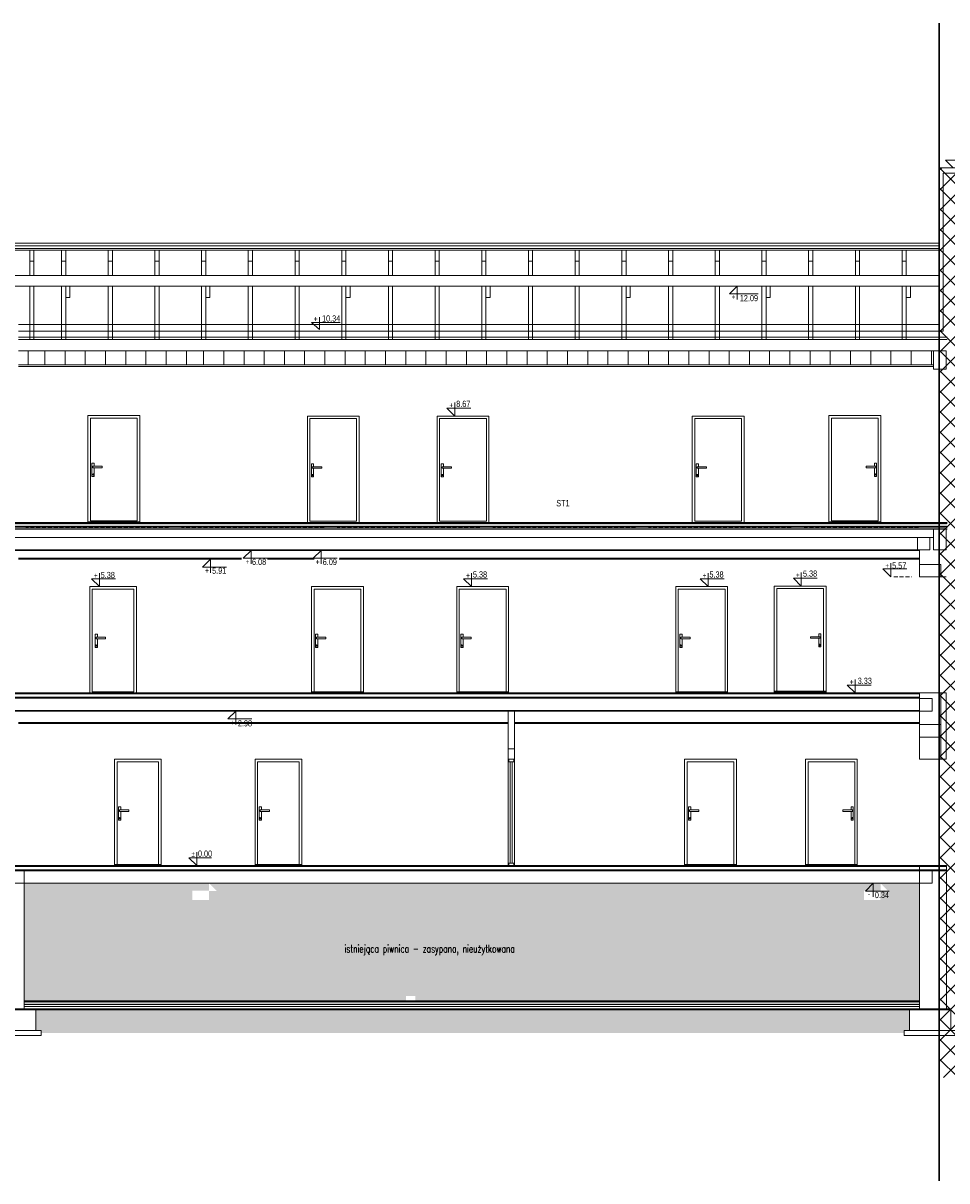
# Model space of a CAD drawing. Header units: millimetres. Extents: x 6354466 to 6508314, y -1889048 to -1342748.
# Tile 3 of 134: x 6395628 to 6413430, y -1889048 to -1866720. Entities that reach past the tile are written whole.
import ezdxf
from ezdxf.enums import TextEntityAlignment as Align

# ---------------------------------------------------------------- set-up
doc = ezdxf.new("R2010")
doc.units = ezdxf.units.MM
doc.header["$PDMODE"] = 3
doc.header["$PDSIZE"] = 10
doc.linetypes.add('DASHED', pattern=[19.05, 12.7, -6.35])
doc.linetypes.add('HIDDEN', pattern=[0.375, 0.25, -0.125])
for name, color, linetype, lineweight in [('L-1', 10, 'Continuous', 30), ('L-2', 167, 'Continuous', 13), ('L-3', 10, 'Continuous', 18), ('L-5', 152, 'Continuous', 9), ('L-DIM', 252, 'Continuous', 5), ('L-DRZWI', 146, 'Continuous', 13), ('L-HATCH', 252, 'Continuous', 5), ('L-ISTNIEJĄCE BUDYNKI', 167, 'Continuous', 5), ('L-TXT', 141, 'Continuous', 9), ('L-Wyburzenia', 253, 'HIDDEN', 5), ('OPIS2', 140, 'Continuous', 30)]:
    doc.layers.add(name, color=color, linetype=linetype, lineweight=lineweight)
doc.styles.add('125', font='cdmsimpl.shx', dxfattribs={"width": 0.7, "height": 125})
doc.styles.add('SIM-DIM', font='simplex.shx', dxfattribs={"width": 0.7, "bigfont": 'cdmbigpl.shx'})
doc.styles.add('SIMPLEX', font='cdmsimpl.shx', dxfattribs={"width": 0.7, "bigfont": 'cdmbigpl.shx'})
doc.linetypes.add('BATTING', pattern='A,0.00254,-2.54,[134,ltypeshp.shx,S=2.54,R=0,X=-2.54,Y=0],-5.08,[134,ltypeshp.shx,S=2.54,R=180,X=2.54,Y=0],-2.54', length=10.16254)
doc.dimstyles.new('125', dxfattribs={"dimtxt": 125, "dimasz": 50, "dimexe": 50, "dimexo": 3, "dimgap": 15, "dimtad": 1, "dimdec": 0, "dimlfac": 0.1, "dimrnd": 1, "dimtxsty": '125', "dimblk": 'ARCHTICK', "dimcen": 2.5, "dimdle": 50, "dimazin": 0, "dimtfac": 1, "dimtdec": 0, "dimtix": 1, "dimtmove": 1, "dimatfit": 3, "dimldrblk": 'NONE', "dimfxl": 0, "dimarcsym": 0})

# ---------------------------------------------------------------- blocks, each defined once
blk = doc.blocks.new('*U30')
for p, q in [((-5, 0), (-5, -5)), ((5, -5), (5, 0)), ((-5, -5), (5, -5)), ((-2, -5), (-2, -200)), ((2, -5), (2, -200)), ((-5, -205), (-5, -200)), ((-5, -200), (5, -200)), ((5, -200), (5, -205))]:
    blk.add_line(p, q)
blk = doc.blocks.new('_ArchTick')
at = {"color": 0, "linetype": 'ByBlock', "const_width": 0.15}
blk.add_lwpolyline([(-0.5, -0.5), (0.5, 0.5)], dxfattribs=at)
blk = doc.blocks.new('*D378')
at = {"layer": 'Defpoints', "color": 0, "transparency": 16777216}
for p in [(6413675, -1877398), (6414445, -1877398), (6413415, -1879638)]:
    blk.add_point(p, dxfattribs=at)
at = {"layer": 'L-DIM', "color": 0, "lineweight": -2, "ltscale": 10, "transparency": 16777216}
for p, q in [((6414445, -1879688), (6414445, -1877348)), ((6414395, -1877398), (6414495, -1877398)), ((6414395, -1879638), (6414495, -1879638))]:
    blk.add_line(p, q, dxfattribs=at)
at = {"layer": 'L-DIM', "color": 0, "linetype": 'ByBlock', "lineweight": -2, "transparency": 16777216, "xscale": 50, "yscale": 50, "zscale": 50}
for p, rotation in [((6414445, -1877398), 90), ((6414445, -1879638), 270)]:
    blk.add_blockref('_ArchTick', p, dxfattribs=dict(at, rotation=rotation))
at = {"layer": 'L-DIM', "color": 0, "ltscale": 10, "transparency": 16777216, "insert": (6414368, -1878518), "char_height": 125, "attachment_point": 5, "rotation": 90, "style": '125'}
blk.add_mtext('224', dxfattribs=at)
blk = doc.blocks.new('_None')

msp = doc.modelspace()

# ---------------------------------------------------------------- hatches: boundary and pattern name
at = {"layer": 'L-HATCH', "ltscale": 10, "transparency": 33554687}
h = msp.add_hatch(dxfattribs=at)
h.set_pattern_fill('ANSI37', color=252, scale=87)
h.set_pattern_definition([(45, (-48871.55, -22776.9), (-195.320571, 195.320571), []), (135, (-48871.55, -22776.9), (-195.320571, -195.320571), [])])
h.paths.add_polyline_path([(6428375.3, -1869511.2), (6413285.3, -1869511.2), (6413285.3, -1887057.8), (6428375.3, -1887057.8)])
at = {"layer": 'L-HATCH', "ltscale": 5}
h = msp.add_hatch(dxfattribs=at)
h.set_pattern_fill('DASH', color=256, scale=5, angle=45, style=0)
h.set_pattern_definition([(225, (7191718.726, -2012996.946), (-4e-14, -22.4506403), [15.875, -15.875])])
h.paths.add_polyline_path([(6387365.3, -1876367.8), (6413435.3, -1876367.8), (6413435.3, -1876427.8), (6387365.3, -1876427.8)])
h.paths.add_polyline_path([(6387245.3, -1876427.8), (6383590.3, -1876427.8), (6383590.3, -1876367.8), (6387245.3, -1876367.8)])
at = {"layer": 'L-ISTNIEJĄCE BUDYNKI', "ltscale": 0.5}
h = msp.add_hatch(dxfattribs=at)
h.set_pattern_fill('AR-CONC', color=256, scale=2.5, angle=180)
h.set_pattern_definition([(230, (6425984, -1878042.23), (-455.4617, 39.8477), [47.625, -523.875]), (175, (6425984, -1878042.23), (88.1086, -477.642), [38.1, -419.1015]), (280.4514, (6425946.06, -1878038.9), (-367.353, -437.7944), [40.475, -445.2256]), (226.1842, (6425984, -1878169.23), (-677.698, 105.106), [71.437, -785.812]), (276.6356, (6425927.54, -1878160.5), (-593.51, -618.565), [60.713, -667.839]), (171.1842, (6425984, -1878169.2), (-593.51, -618.565), [57.15, -628.65]), (201, (6425920.5, -1878137.5), (-379.036, 255.663), [47.625, -523.875]), (146, (6425920.5, -1878137.5), (-154.505, -460.47), [38.1, -419.1]), (251.4514, (6425888.93, -1878116.18), (-533.541, -204.807), [40.475, -445.225]), (217.5, (6425984.01, -1878042.23), (-7.7215, -211.3876), [0, -414.02, 0, -425.45, 0, -420.6875]), (187.5, (6425984.01, -1878042.23), (-167.0492, -250.4514), [0, -242.57, 0, -404.495, 0, -160.3375]), (147.5, (6426125.62, -1878042.23), (-338.9765, 14.3219), [0, -158.75, 0, -495.3, 0, -657.225]), (137.5, (6426189.12, -1878042.23), (-370.323, -63.5662), [0, -206.375, 0, -328.93, 0, -466.725])])
h.paths.add_polyline_path([(6395645.3, -1883307.8), (6399210.6, -1883307.8), (6399210.6, -1883459.7), (6399362.5, -1883459.7), (6399210.6, -1883307.8), (6399313.9, -1883307.8), (6405247, -1883307.8), (6405257, -1883317.8), (6405257, -1884476.2), (6408243, -1884476.2), (6408243, -1884476.2), (6405257, -1884476.2), (6405257, -1883307.8), (6412152.8, -1883307.8), (6412152.8, -1883459.7), (6412304.7, -1883459.7), (6412152.8, -1883307.8), (6412256.1, -1883307.8), (6412905.3, -1883307.8), (6412905.3, -1885597.8), (6395645.3, -1885597.8)])
h.paths.add_polyline_path([(6403007.2, -1885595.8), (6403007.2, -1885479.8), (6403187.2, -1885479.8), (6403187.2, -1885595.8)], flags=16)
h.paths.add_polyline_path([(6403007.2, -1884588.8), (6403187.2, -1884588.8)], flags=16)
h.paths.add_polyline_path([(6399208.8, -1883629.7), (6398888.8, -1883629.7), (6398888.8, -1883449.7), (6399208.8, -1883449.7)], flags=16)
h.paths.add_polyline_path([(6412151, -1883629.7), (6411831, -1883629.7), (6411831, -1883449.7), (6412151, -1883449.7)], flags=16)
h.paths.add_polyline_path([(6408726.3, -1885215.2), (6404931.3, -1885215.2)], flags=16)
h.paths.add_polyline_path([(6403007.2, -1886062.8), (6403007.2, -1885882.8), (6403187.2, -1885882.8), (6403187.2, -1886062.8)])
h = msp.add_hatch(dxfattribs=at)
h.set_pattern_fill('ANSI36', color=256, scale=10, angle=180)
h.set_pattern_definition([(225, (6431706.515, -1878042.23), (-16.83798, -61.73926), [79.375, -15.875, 0, -15.875])])
h.paths.add_polyline_path([(6397146.7, -1885747.8), (6412710.3, -1885747.8), (6412710.3, -1885897.8), (6397146.7, -1885897.8)])
h.paths.add_polyline_path([(6395872.8, -1885747.8), (6397146.7, -1885747.8), (6397146.7, -1885897.8), (6395872.8, -1885897.8)])
h.paths.add_polyline_path([(6390150.3, -1885747.8), (6395072.8, -1885747.8), (6395072.8, -1885897.8), (6390150.3, -1885897.8)])
h.paths.add_polyline_path([(6389945.3, -1885597.8), (6395295.3, -1885597.8), (6395295.3, -1885647.8), (6389945.3, -1885647.8)])
h.paths.add_polyline_path([(6395645.3, -1885597.8), (6397146.7, -1885597.8), (6397146.7, -1885647.8), (6395645.3, -1885647.8)])
h.paths.add_polyline_path([(6397146.7, -1885597.8), (6412905.3, -1885597.8), (6412905.3, -1885647.8), (6397146.7, -1885647.8)])
h = msp.add_hatch(dxfattribs=at)
h.set_pattern_fill('AR-CONC', color=256, scale=0.78, angle=180)
h.set_pattern_definition([(230, (6425984.01, -1878042.23), (-142.10404, 12.4325), [14.859, -163.449]), (175, (6425984.01, -1878042.23), (27.4899, -149.02434), [11.8872, -130.75966]), (280.45144, (6425972.17, -1878041.2), (-114.6142, -136.59185), [12.6282, -138.9104]), (226.1842, (6425984.01, -1878081.86), (-211.4417, 32.793), [22.2885, -245.1735]), (276.63556, (6425966.4, -1878079.12), (-185.1752, -192.9924), [18.9423, -208.3658]), (171.18415, (6425984.01, -1878081.86), (-185.1752, -192.9924), [17.8308, -196.1386]), (201, (6425964.2, -1878071.95), (-118.25923, 79.76685), [14.859, -163.449]), (146, (6425964.2, -1878071.95), (-48.2056, -143.6666), [11.8872, -130.7592]), (251.45144, (6425954.35, -1878065.3), (-166.4648, -63.89976), [12.6282, -138.91015]), (217.5, (6425984.015, -1878042.23), (-2.40911, -65.95293), [0, -129.17424, 0, -132.7404, 0, -131.2545]), (187.5, (6425984.015, -1878042.23), (-52.11934, -78.14085), [0, -75.68184, 0, -126.20244, 0, -50.0253]), (147.5, (6426028.195, -1878042.23), (-105.76066, 4.46842), [0, -49.53, 0, -154.5336, 0, -205.0542]), (137.5, (6426048.01, -1878042.23), (-115.54076, -19.83266), [0, -64.389, 0, -102.62616, 0, -145.6182])])
h.paths.add_polyline_path([(6395872.8, -1885897.8), (6412710.3, -1885897.8), (6412710.3, -1886047.8), (6395872.8, -1886047.8)])
h.paths.add_polyline_path([(6403187.2, -1886062.8), (6403187.2, -1885882.8)])
h = msp.add_hatch(dxfattribs=at)
h.set_pattern_fill('AR-HBONE', color=256, scale=0.86, angle=180)
h.set_pattern_definition([(225, (6425984.015, -1878042.23), (-2e-13, -123.56832), [262.128, -87.376]), (315, (6425922.23, -1878104.016), (-2e-13, -123.56832), [262.128, -87.376])])
h.paths.add_polyline_path([(6395872.8, -1886047.8), (6412710.3, -1886047.8), (6412710.3, -1886147.8), (6412610.3, -1886147.8), (6412610.3, -1886197.8), (6395972.8, -1886197.8), (6395972.8, -1886147.8), (6395872.8, -1886147.8)])

# ---------------------------------------------------------------- linework, layer by layer
at = {"layer": 'L-1', "ltscale": 10}
msp.add_line((6413285.3, -1889048), (6413285.3, -1866719.8), dxfattribs=at)
at = {"layer": 'L-2', "ltscale": 8}
msp.add_line((6413175.3, -1873042.8), (6413415.3, -1873042.8), dxfattribs=at)
at = {"layer": 'L-2'}
for p, q in [((6413175.3, -1873392.8), (6413175.3, -1873042.8)), ((6413415.3, -1873392.8), (6413415.3, -1873042.8)), ((6413175.3, -1873392.8), (6413415.3, -1873392.8)), ((6413175.3, -1876637.8), (6383620.3, -1876637.8)), ((6413435.3, -1876477.8), (6387365.3, -1876477.8)), ((6413175.3, -1876877.8), (6413175.3, -1876477.8)), ((6413415.3, -1876877.8), (6413415.3, -1876477.8)), ((6413175.3, -1876877.8), (6413415.3, -1876877.8))]:
    msp.add_line(p, q, dxfattribs=at)
at = {"layer": 'L-3'}
msp.add_line((6413132.9, -1873312.8), (6413132.9, -1873042.8), dxfattribs=at)
at = {"layer": 'L-5'}
for p, q in [((6413825.3, -1869511.2), (6413285.3, -1869511.2)), ((6413285.3, -1869511.2), (6413285.3, -1872531.2)), ((6395685.3, -1870961.9), (6383740.3, -1870961.9)), ((6395685.3, -1871013.6), (6383740.3, -1871013.6)), ((6395685.3, -1871065.4), (6383740.3, -1871065.4)), ((6395685.3, -1871096.4), (6383740.3, -1871096.4)), ((6413285.3, -1870961.9), (6395685.3, -1870961.9)), ((6413285.3, -1871013.6), (6395685.3, -1871013.6)), ((6413285.3, -1871065.4), (6395685.3, -1871065.4)), ((6413285.3, -1871096.4), (6395685.3, -1871096.4)), ((6395756.2, -1871589.8), (6395756.2, -1871303.5)), ((6395836.2, -1871589.8), (6395836.2, -1871303.5)), ((6396367.2, -1871589.8), (6396367.2, -1871303.5)), ((6396447.2, -1871589.8), (6396447.2, -1871303.5)), ((6397267.2, -1871589.8), (6397267.2, -1871303.5)), ((6397347.2, -1871589.8), (6397347.2, -1871303.5)), ((6398167.2, -1871589.8), (6398167.2, -1871303.5)), ((6398247.2, -1871589.8), (6398247.2, -1871303.5)), ((6399067.2, -1871589.8), (6399067.2, -1871303.5)), ((6399147.2, -1871589.8), (6399147.2, -1871303.5)), ((6399967.2, -1871589.8), (6399967.2, -1871303.5)), ((6400047.2, -1871589.8), (6400047.2, -1871303.5)), ((6400867.2, -1871589.8), (6400867.2, -1871303.5)), ((6400947.2, -1871589.8), (6400947.2, -1871303.5)), ((6401767.2, -1871589.8), (6401767.2, -1871303.5)), ((6401847.2, -1871589.8), (6401847.2, -1871303.5)), ((6402667.2, -1871589.8), (6402667.2, -1871303.5)), ((6402747.2, -1871589.8), (6402747.2, -1871303.5)), ((6403567.2, -1871589.8), (6403567.2, -1871303.5)), ((6403647.2, -1871589.8), (6403647.2, -1871303.5)), ((6404467.2, -1871589.8), (6404467.2, -1871303.5)), ((6404547.2, -1871589.8), (6404547.2, -1871303.5)), ((6405367.2, -1871589.8), (6405367.2, -1871303.5)), ((6405447.2, -1871589.8), (6405447.2, -1871303.5)), ((6406267.2, -1871589.8), (6406267.2, -1871303.5)), ((6406347.2, -1871589.8), (6406347.2, -1871303.5)), ((6407167.2, -1871589.8), (6407167.2, -1871303.5)), ((6407247.2, -1871589.8), (6407247.2, -1871303.5)), ((6408067.2, -1871589.8), (6408067.2, -1871303.5)), ((6408147.2, -1871589.8), (6408147.2, -1871303.5)), ((6408967.2, -1871589.8), (6408967.2, -1871303.5)), ((6409047.2, -1871589.8), (6409047.2, -1871303.5)), ((6409867.2, -1871589.8), (6409867.2, -1871303.5)), ((6409947.2, -1871589.8), (6409947.2, -1871303.5)), ((6410767.2, -1871589.8), (6410767.2, -1871303.5)), ((6410847.2, -1871589.8), (6410847.2, -1871303.5)), ((6411667.2, -1871589.8), (6411667.2, -1871303.5)), ((6411747.2, -1871589.8), (6411747.2, -1871303.5)), ((6412567.2, -1871589.8), (6412567.2, -1871303.5)), ((6412647.2, -1871589.8), (6412647.2, -1871303.5)), ((6383740.3, -1871589.8), (6395685.3, -1871589.8)), ((6395685.3, -1871589.8), (6413285.3, -1871589.8)), ((6383740.3, -1871789.8), (6395685.3, -1871789.8)), ((6395685.3, -1871789.8), (6413285.3, -1871789.8)), ((6395756.2, -1872822.8), (6395756.2, -1871789.8)), ((6395836.2, -1872822.8), (6395836.2, -1871789.8)), ((6396367.2, -1872822.8), (6396367.2, -1871789.8)), ((6396447.2, -1872822.8), (6396447.2, -1871789.8)), ((6396527.2, -1871789.8), (6396527.2, -1872009.8)), ((6397267.2, -1872822.8), (6397267.2, -1871789.8)), ((6397347.2, -1872822.8), (6397347.2, -1871789.8)), ((6398167.2, -1872822.8), (6398167.2, -1871789.8)), ((6398247.2, -1872822.8), (6398247.2, -1871789.8)), ((6399067.2, -1872822.8), (6399067.2, -1871789.8)), ((6399147.2, -1872822.8), (6399147.2, -1871789.8)), ((6399227.2, -1871789.8), (6399227.2, -1872009.8)), ((6399967.2, -1872822.8), (6399967.2, -1871789.8)), ((6400047.2, -1872822.8), (6400047.2, -1871789.8)), ((6400867.2, -1872822.8), (6400867.2, -1871789.8)), ((6400947.2, -1872822.8), (6400947.2, -1871789.8)), ((6401767.2, -1872822.8), (6401767.2, -1871789.8)), ((6401847.2, -1872822.8), (6401847.2, -1871789.8)), ((6401927.2, -1871789.8), (6401927.2, -1872009.8)), ((6402667.2, -1872822.8), (6402667.2, -1871789.8)), ((6402747.2, -1872822.8), (6402747.2, -1871789.8)), ((6403567.2, -1872822.8), (6403567.2, -1871789.8)), ((6403647.2, -1872822.8), (6403647.2, -1871789.8)), ((6404467.2, -1872822.8), (6404467.2, -1871789.8)), ((6404547.2, -1872822.8), (6404547.2, -1871789.8)), ((6404627.2, -1871789.8), (6404627.2, -1872009.8)), ((6405367.2, -1872822.8), (6405367.2, -1871789.8)), ((6405447.2, -1872822.8), (6405447.2, -1871789.8)), ((6406267.2, -1872822.8), (6406267.2, -1871789.8)), ((6406347.2, -1872822.8), (6406347.2, -1871789.8)), ((6407167.2, -1872822.8), (6407167.2, -1871789.8)), ((6407247.2, -1872822.8), (6407247.2, -1871789.8)), ((6407327.2, -1871789.8), (6407327.2, -1872009.8)), ((6408067.2, -1872822.8), (6408067.2, -1871789.8)), ((6408147.2, -1872822.8), (6408147.2, -1871789.8)), ((6408967.2, -1872822.8), (6408967.2, -1871789.8)), ((6409047.2, -1872822.8), (6409047.2, -1871789.8)), ((6409867.2, -1872822.8), (6409867.2, -1871789.8)), ((6409947.2, -1872822.8), (6409947.2, -1871789.8)), ((6410027.2, -1871789.8), (6410027.2, -1872009.8)), ((6410767.2, -1872822.8), (6410767.2, -1871789.8)), ((6410847.2, -1872822.8), (6410847.2, -1871789.8)), ((6411667.2, -1872822.8), (6411667.2, -1871789.8)), ((6411747.2, -1872822.8), (6411747.2, -1871789.8)), ((6412567.2, -1872822.8), (6412567.2, -1871789.8)), ((6412647.2, -1872822.8), (6412647.2, -1871789.8)), ((6412727.2, -1871789.8), (6412727.2, -1872009.8)), ((6396527.2, -1872009.8), (6396447.2, -1872009.8)), ((6399227.2, -1872009.8), (6399147.2, -1872009.8)), ((6401927.2, -1872009.8), (6401847.2, -1872009.8)), ((6404627.2, -1872009.8), (6404547.2, -1872009.8)), ((6407327.2, -1872009.8), (6407247.2, -1872009.8)), ((6410027.2, -1872009.8), (6409947.2, -1872009.8)), ((6412727.2, -1872009.8), (6412647.2, -1872009.8)), ((6395726.6, -1873312.2), (6395726.6, -1873042.2)), ((6396045.8, -1873312.8), (6396045.8, -1873042.8)), ((6396435.4, -1873312.8), (6396435.4, -1873042.8)), ((6396825.1, -1873312.8), (6396825.1, -1873042.8)), ((6397214.8, -1873312.8), (6397214.8, -1873042.8)), ((6397604.4, -1873312.5), (6397604.4, -1873042.5)), ((6397994.1, -1873312.5), (6397994.1, -1873042.5)), ((6398383.7, -1873312.8), (6398383.8, -1873042.8)), ((6398773.4, -1873312.8), (6398773.4, -1873042.8)), ((6399105, -1873312.8), (6399105, -1873042.8)), ((6399494.7, -1873312.8), (6399494.7, -1873042.8)), ((6399884.3, -1873312.5), (6399884.4, -1873042.5)), ((6400274, -1873312.5), (6400274, -1873042.5)), ((6400663.7, -1873312.8), (6400663.7, -1873042.8)), ((6401053.3, -1873312.8), (6401053.3, -1873042.8)), ((6401443, -1873312.8), (6401443, -1873042.8)), ((6401832.7, -1873312.8), (6401832.7, -1873042.8)), ((6402222.3, -1873312.6), (6402222.3, -1873042.6)), ((6402612, -1873312.6), (6402612, -1873042.6)), ((6403001.6, -1873312.6), (6403001.7, -1873042.6)), ((6403391.3, -1873312.6), (6403391.3, -1873042.6)), ((6403781, -1873312.8), (6403781, -1873042.8)), ((6404170.6, -1873312.8), (6404170.6, -1873042.8)), ((6404560.3, -1873312.8), (6404560.3, -1873042.8)), ((6404950, -1873312.8), (6404950, -1873042.8)), ((6405339.6, -1873312.8), (6405339.6, -1873042.8)), ((6405729.3, -1873312.8), (6405729.3, -1873042.8)), ((6406118.9, -1873312.8), (6406119, -1873042.8)), ((6406508.6, -1873312.8), (6406508.6, -1873042.8)), ((6406898.3, -1873312.8), (6406898.3, -1873042.8)), ((6407287.9, -1873312.8), (6407287.9, -1873042.8)), ((6407677.6, -1873312.8), (6407677.6, -1873042.8)), ((6408067.3, -1873312.8), (6408067.3, -1873042.8)), ((6408456.9, -1873312.7), (6408456.9, -1873042.7)), ((6408846.6, -1873312.7), (6408846.6, -1873042.7)), ((6409236.2, -1873312.8), (6409236.3, -1873042.8)), ((6409625.9, -1873312.8), (6409625.9, -1873042.8)), ((6410015.6, -1873312.8), (6410015.6, -1873042.7)), ((6410405.2, -1873312.8), (6410405.2, -1873042.7)), ((6410794.9, -1873312.8), (6410794.9, -1873042.8)), ((6411184.6, -1873312.8), (6411184.6, -1873042.8)), ((6411574.2, -1873312.8), (6411574.2, -1873042.8)), ((6411963.9, -1873312.8), (6411963.9, -1873042.8)), ((6412353.5, -1873312.8), (6412353.6, -1873042.8)), ((6412743.2, -1873312.8), (6412743.2, -1873042.8)), ((6395535.3, -1873312.8), (6413175.3, -1873312.8)), ((6395535.3, -1873342.8), (6413175.3, -1873342.8))]:
    msp.add_line(p, q, dxfattribs=at)
at = {"layer": 'L-5', "ltscale": 10}
for p, q in [((6395535.3, -1872531.2), (6413285.3, -1872531.2)), ((6413435.3, -1872778.8), (6395535.3, -1872778.8)), ((6413435.3, -1872822.8), (6395535.3, -1872822.8)), ((6413175.3, -1873042.8), (6395535.3, -1873042.8))]:
    msp.add_line(p, q, dxfattribs=at)
at = {"layer": 'L-5', "ltscale": 5}
for p, q in [((6387365.3, -1876347.8), (6413435.3, -1876347.8)), ((6387365.3, -1876367.8), (6413435.3, -1876367.8)), ((6387365.3, -1876427.8), (6413435.3, -1876427.8))]:
    msp.add_line(p, q, dxfattribs=at)
at = {"layer": 'L-5'}
for points in [[(6395756.2, -1871309), (6395836.2, -1871309), (6395836.2, -1871096.4), (6395756.2, -1871096.4)], [(6396367.2, -1871309), (6396447.2, -1871309), (6396447.2, -1871096.4), (6396367.2, -1871096.4)], [(6397267.2, -1871309), (6397347.2, -1871309), (6397347.2, -1871096.4), (6397267.2, -1871096.4)], [(6398167.2, -1871309), (6398247.2, -1871309), (6398247.2, -1871096.4), (6398167.2, -1871096.4)], [(6399067.2, -1871309), (6399147.2, -1871309), (6399147.2, -1871096.4), (6399067.2, -1871096.4)], [(6399967.2, -1871309), (6400047.2, -1871309), (6400047.2, -1871096.4), (6399967.2, -1871096.4)], [(6400867.2, -1871309), (6400947.2, -1871309), (6400947.2, -1871096.4), (6400867.2, -1871096.4)], [(6401767.2, -1871309), (6401847.2, -1871309), (6401847.2, -1871096.4), (6401767.2, -1871096.4)], [(6402667.2, -1871309), (6402747.2, -1871309), (6402747.2, -1871096.4), (6402667.2, -1871096.4)], [(6403567.2, -1871309), (6403647.2, -1871309), (6403647.2, -1871096.4), (6403567.2, -1871096.4)], [(6404467.2, -1871309), (6404547.2, -1871309), (6404547.2, -1871096.4), (6404467.2, -1871096.4)], [(6405367.2, -1871309), (6405447.2, -1871309), (6405447.2, -1871096.4), (6405367.2, -1871096.4)], [(6406267.2, -1871309), (6406347.2, -1871309), (6406347.2, -1871096.4), (6406267.2, -1871096.4)], [(6407167.2, -1871309), (6407247.2, -1871309), (6407247.2, -1871096.4), (6407167.2, -1871096.4)], [(6408067.2, -1871309), (6408147.2, -1871309), (6408147.2, -1871096.4), (6408067.2, -1871096.4)], [(6408967.2, -1871309), (6409047.2, -1871309), (6409047.2, -1871096.4), (6408967.2, -1871096.4)], [(6409867.2, -1871309), (6409947.2, -1871309), (6409947.2, -1871096.4), (6409867.2, -1871096.4)], [(6410767.2, -1871309), (6410847.2, -1871309), (6410847.2, -1871096.4), (6410767.2, -1871096.4)], [(6411667.2, -1871309), (6411747.2, -1871309), (6411747.2, -1871096.4), (6411667.2, -1871096.4)], [(6412567.2, -1871309), (6412647.2, -1871309), (6412647.2, -1871096.4), (6412567.2, -1871096.4)]]:
    msp.add_lwpolyline(points, close=True, dxfattribs=at)
at = {"layer": 'L-DRZWI', "linetype": 'HIDDEN', "ltscale": 300}
for p, q in [((6397668.6, -1874287.8), (6397325.3, -1874287.8)), ((6401898.6, -1874297.8), (6401555.3, -1874297.8)), ((6404398.6, -1874297.8), (6404055.3, -1874297.8)), ((6409316.1, -1874297.8), (6408972.8, -1874297.8)), ((6411948.6, -1874287.8), (6411605.3, -1874287.8)), ((6401977.5, -1877587.8), (6401634.2, -1877587.8)), ((6404777.5, -1877587.8), (6404434.2, -1877587.8))]:
    msp.add_line(p, q, dxfattribs=at)
at = {"layer": 'L-DRZWI'}
for points in [[(6397875.3, -1876337.8), (6396875.3, -1876337.8), (6396875.3, -1874287.8), (6397875.3, -1874287.8)], [(6397825.3, -1876317.8), (6396925.3, -1876317.8), (6396925.3, -1874337.8), (6397825.3, -1874337.8)], [(6402105.3, -1876347.8), (6401105.3, -1876347.8), (6401105.3, -1874297.8), (6402105.3, -1874297.8)], [(6402055.3, -1876327.8), (6401155.3, -1876327.8), (6401155.3, -1874347.8), (6402055.3, -1874347.8)], [(6404605.3, -1876347.8), (6403605.3, -1876347.8), (6403605.3, -1874297.8), (6404605.3, -1874297.8)], [(6404555.3, -1876327.8), (6403655.3, -1876327.8), (6403655.3, -1874347.8), (6404555.3, -1874347.8)], [(6409522.8, -1876347.8), (6408522.8, -1876347.8), (6408522.8, -1874297.8), (6409522.8, -1874297.8)], [(6409472.8, -1876327.8), (6408572.8, -1876327.8), (6408572.8, -1874347.8), (6409472.8, -1874347.8)], [(6412155.3, -1876337.8), (6411155.3, -1876337.8), (6411155.3, -1874287.8), (6412155.3, -1874287.8)], [(6412105.3, -1876317.8), (6411205.3, -1876317.8), (6411205.3, -1874337.8), (6412105.3, -1874337.8)], [(6402184.2, -1879637.8), (6401184.2, -1879637.8), (6401184.2, -1877587.8), (6402184.2, -1877587.8)], [(6402134.2, -1879617.8), (6401234.2, -1879617.8), (6401234.2, -1877637.8), (6402134.2, -1877637.8)], [(6404984.2, -1879637.8), (6403984.2, -1879637.8), (6403984.2, -1877587.8), (6404984.2, -1877587.8)], [(6404934.2, -1879617.8), (6404034.2, -1879617.8), (6404034.2, -1877637.8), (6404934.2, -1877637.8)], [(6402184.2, -1879637.8), (6401184.2, -1879637.8), (6401184.2, -1879617.8), (6402184.2, -1879617.8)], [(6404984.2, -1879637.8), (6403984.2, -1879637.8), (6403984.2, -1879617.8), (6404984.2, -1879617.8)]]:
    msp.add_lwpolyline(points, close=True, dxfattribs=at)
at = {"layer": 'L-DRZWI', "ltscale": 0.5}
for points in [[(6396996.7, -1875295.3), (6396996.7, -1875461), (6396953.6, -1875461), (6396953.6, -1875206.7), (6396996.7, -1875206.7), (6396996.7, -1875265)], [(6401226.7, -1875305.3), (6401226.7, -1875471), (6401183.6, -1875471), (6401183.6, -1875216.7), (6401226.7, -1875216.7), (6401226.7, -1875275)], [(6403726.7, -1875305.3), (6403726.7, -1875471), (6403683.6, -1875471), (6403683.6, -1875216.7), (6403726.7, -1875216.7), (6403726.7, -1875275)], [(6408644.2, -1875305.3), (6408644.2, -1875471), (6408601.1, -1875471), (6408601.1, -1875216.7), (6408644.2, -1875216.7), (6408644.2, -1875275)], [(6412034, -1875295.3), (6412034, -1875461), (6412077.1, -1875461), (6412077.1, -1875206.7), (6412034, -1875206.7), (6412034, -1875265)], [(6401305.6, -1878595.3), (6401305.6, -1878761), (6401262.5, -1878761), (6401262.5, -1878506.7), (6401305.6, -1878506.7), (6401305.6, -1878565)], [(6404105.6, -1878595.3), (6404105.6, -1878761), (6404062.5, -1878761), (6404062.5, -1878506.7), (6404105.6, -1878506.7), (6404105.6, -1878565)]]:
    msp.add_lwpolyline(points, dxfattribs=at)
for points in [[(6397153.2, -1875295.3), (6396971.1, -1875295.3), (6396971.1, -1875265), (6397153.2, -1875265)], [(6401383.2, -1875305.3), (6401201.1, -1875305.3), (6401201.1, -1875275), (6401383.2, -1875275)], [(6403883.2, -1875305.3), (6403701.1, -1875305.3), (6403701.1, -1875275), (6403883.2, -1875275)], [(6408800.7, -1875305.3), (6408618.6, -1875305.3), (6408618.6, -1875275), (6408800.7, -1875275)], [(6411877.5, -1875295.3), (6412059.6, -1875295.3), (6412059.6, -1875265), (6411877.5, -1875265)], [(6401462.1, -1878595.3), (6401280, -1878595.3), (6401280, -1878565), (6401462.1, -1878565)], [(6404262.1, -1878595.3), (6404080, -1878595.3), (6404080, -1878565), (6404262.1, -1878565)]]:
    msp.add_lwpolyline(points, close=True, dxfattribs=at)
for centre in [(6396975.2, -1875425), (6401205.2, -1875435), (6403705.2, -1875435), (6408622.7, -1875435), (6412055.5, -1875425), (6401284, -1878725), (6404084, -1878725)]:
    msp.add_circle(centre, 13.3, dxfattribs=at)
at = {"layer": 'L-HATCH', "linetype": 'BATTING', "ltscale": 7}
for p, q in [((6413750.3, -1869611.2), (6413360.3, -1869611.2)), ((6413360.3, -1869611.2), (6413360.3, -1872657.8)), ((6395535.3, -1872657.8), (6413360.3, -1872657.8))]:
    msp.add_line(p, q, dxfattribs=at)
at = {"layer": 'L-HATCH', "linetype": 'BATTING', "ltscale": 2}
msp.add_line((6387365.3, -1876452.8), (6413435.3, -1876452.8), dxfattribs=at)
at = {"layer": 'L-ISTNIEJĄCE BUDYNKI'}
for p, q in [((6389825.3, -1876877.8), (6412905.3, -1876877.8)), ((6389825.3, -1876887.8), (6412905.3, -1876887.8)), ((6395535.3, -1877037.8), (6399835.2, -1877037.8)), ((6395535.3, -1877057.8), (6399834.2, -1877057.8)), ((6400335.5, -1877037.8), (6401239.2, -1877037.8)), ((6400337.5, -1877057.8), (6401239.2, -1877057.8)), ((6401721.5, -1877057.8), (6412905.3, -1877057.8)), ((6401722.2, -1877037.8), (6412905.3, -1877037.8)), ((6413415.3, -1877397.8), (6413315.3, -1877397.8)), ((6397368.5, -1877587.8), (6397711.8, -1877587.8)), ((6383620.3, -1879637.8), (6412905.3, -1879637.8)), ((6383620.3, -1879657.8), (6412905.3, -1879657.8)), ((6383620.3, -1879737.8), (6412905.3, -1879737.8)), ((6389825.3, -1879717.8), (6412905.3, -1879717.8)), ((6412905.3, -1880487.8), (6412905.3, -1879637.8)), ((6413315.3, -1880487.8), (6413315.3, -1879637.8)), ((6413415.3, -1880917.8), (6413415.3, -1879637.8)), ((6383620.3, -1879977.8), (6412905.3, -1879977.8)), ((6389825.3, -1879987.8), (6412905.3, -1879987.8)), ((6395535.3, -1880207.8), (6402605.3, -1880207.8)), ((6395535.3, -1880227.8), (6402605.3, -1880227.8)), ((6402605.3, -1880207.8), (6404252.1, -1880207.8)), ((6402605.3, -1880227.8), (6404252.1, -1880227.8)), ((6404252.1, -1880207.8), (6404975.3, -1880207.8)), ((6404252.1, -1880227.8), (6404975.3, -1880227.8)), ((6405095.3, -1880207.8), (6412905.3, -1880207.8)), ((6405095.3, -1880227.8), (6412905.3, -1880227.8)), ((6404975.3, -1880917.8), (6405095.3, -1880917.8)), ((6383190.3, -1882967.8), (6412905.3, -1882967.8)), ((6387605.3, -1882987.8), (6412905.3, -1882987.8)), ((6387905.3, -1883047.8), (6412905.3, -1883047.8)), ((6387905.3, -1883067.8), (6412905.3, -1883067.8)), ((6395645.3, -1885727.8), (6395645.3, -1883067.8)), ((6412905.3, -1885727.8), (6412905.3, -1882967.8)), ((6413425.3, -1882967.8), (6413425.3, -1885727.8)), ((6387905.3, -1883307.8), (6412905.3, -1883307.8)), ((6412905.3, -1885577.8), (6395645.3, -1885577.8)), ((6412905.3, -1885597.8), (6395645.3, -1885597.8)), ((6383210.3, -1885727.8), (6413510.3, -1885727.8)), ((6383210.3, -1885747.8), (6395872.8, -1885747.8)), ((6412905.3, -1885647.8), (6395645.3, -1885647.8))]:
    msp.add_line(p, q, dxfattribs=at)
at = {"layer": 'L-ISTNIEJĄCE BUDYNKI', "ltscale": 0.5}
for p, q in [((6401663.2, -1876877.8), (6401315.3, -1876877.8)), ((6412905.3, -1876877.8), (6412905.3, -1877157.8)), ((6399341.6, -1877057.8), (6398993.8, -1877057.8)), ((6413315.3, -1877397.8), (6412905.3, -1877397.8)), ((6413315.3, -1879637.8), (6412905.3, -1879637.8)), ((6413415.3, -1879637.8), (6413315.3, -1879637.8)), ((6404975.3, -1879987.8), (6404975.3, -1880917.8)), ((6405095.3, -1879987.8), (6404975.3, -1879987.8)), ((6405095.3, -1879987.8), (6405095.3, -1880917.8)), ((6412905.3, -1880487.8), (6412905.3, -1880917.8)), ((6413315.3, -1880487.8), (6413315.3, -1880917.8)), ((6405095.3, -1880717.8), (6404975.3, -1880717.8)), ((6412905.3, -1880917.8), (6413315.3, -1880917.8)), ((6413315.3, -1880917.8), (6413415.3, -1880917.8)), ((6412905.3, -1882967.8), (6413425.3, -1882967.8)), ((6412905.3, -1882987.8), (6413425.3, -1882987.8)), ((6412905.3, -1883047.8), (6413425.3, -1883047.8)), ((6412905.3, -1883067.8), (6413425.3, -1883067.8)), ((6399313.9, -1883307.8), (6398966.1, -1883307.8)), ((6412256.1, -1883307.8), (6411908.3, -1883307.8)), ((6395645.3, -1885727.8), (6395295.3, -1885727.8)), ((6395872.8, -1885747.8), (6412712.8, -1885747.8)), ((6413315.3, -1885727.8), (6412905.3, -1885727.8))]:
    msp.add_line(p, q, dxfattribs=at)
at = {"layer": 'L-ISTNIEJĄCE BUDYNKI', "linetype": 'HIDDEN', "ltscale": 300}
for p, q in [((6410212.1, -1877575.8), (6410555.3, -1877575.8)), ((6412408.1, -1877397.8), (6412751.3, -1877397.8)), ((6408312.1, -1877587.8), (6408655.3, -1877587.8))]:
    msp.add_line(p, q, dxfattribs=at)
at = {"layer": 'L-ISTNIEJĄCE BUDYNKI', "ltscale": 5}
for p, q in [((6404975.3, -1880917.8), (6404975.3, -1882967.8)), ((6405095.3, -1880917.8), (6405095.3, -1882967.8))]:
    msp.add_line(p, q, dxfattribs=at)
at = {"layer": 'L-ISTNIEJĄCE BUDYNKI', "linetype": 'BATTING', "ltscale": 3}
msp.add_line((6412905.3, -1885687.8), (6395645.3, -1885687.8), dxfattribs=at)
at = {"layer": 'L-ISTNIEJĄCE BUDYNKI', "ltscale": 0.5}
for points in [[(6413105.3, -1876877.8), (6412865.3, -1876877.8), (6412865.3, -1876637.8), (6413105.3, -1876637.8)], [(6413315.3, -1877397.8), (6412905.3, -1877397.8), (6412905.3, -1877157.8), (6413315.3, -1877157.8)], [(6397214.4, -1878595.3), (6397032.4, -1878595.3), (6397032.4, -1878565), (6397214.4, -1878565)], [(6408483.2, -1878595.3), (6408301.1, -1878595.3), (6408301.1, -1878565), (6408483.2, -1878565)], [(6410805.2, -1878583.4), (6410987.3, -1878583.4), (6410987.3, -1878553.1), (6410805.2, -1878553.1)], [(6413315.3, -1880487.8), (6412905.3, -1880487.8), (6412905.3, -1880247.8), (6413315.3, -1880247.8)], [(6397665, -1881925.3), (6397482.9, -1881925.3), (6397482.9, -1881895), (6397665, -1881895)], [(6400375, -1881925.3), (6400192.9, -1881925.3), (6400192.9, -1881895), (6400375, -1881895)], [(6408653.2, -1881925.3), (6408471.1, -1881925.3), (6408471.1, -1881895), (6408653.2, -1881895)], [(6411427.5, -1881925.3), (6411609.6, -1881925.3), (6411609.6, -1881895), (6411427.5, -1881895)], [(6413145.3, -1883307.8), (6412905.3, -1883307.8), (6412905.3, -1883067.8), (6413145.3, -1883067.8)], [(6395872.8, -1886147.8), (6395072.8, -1886147.8), (6395072.8, -1885747.8), (6395872.8, -1885747.8)], [(6413510.3, -1886147.8), (6412710.3, -1886147.8), (6412710.3, -1885747.8), (6413510.3, -1885747.8)], [(6395972.8, -1886247.8), (6394972.8, -1886247.8), (6394972.8, -1886147.8), (6395972.8, -1886147.8)], [(6413610.3, -1886247.8), (6412610.3, -1886247.8), (6412610.3, -1886147.8), (6413610.3, -1886147.8)]]:
    msp.add_lwpolyline(points, close=True, dxfattribs=at)
at = {"layer": 'L-ISTNIEJĄCE BUDYNKI'}
for points in [[(6411105.3, -1879625.8), (6410105.3, -1879625.8), (6410105.3, -1877575.8), (6411105.3, -1877575.8)], [(6397810.3, -1879637.8), (6396910.3, -1879637.8), (6396910.3, -1877587.8), (6397810.3, -1877587.8)], [(6397760.3, -1879617.8), (6396960.3, -1879617.8), (6396960.3, -1877637.8), (6397760.3, -1877637.8)], [(6409205.3, -1879637.8), (6408205.3, -1879637.8), (6408205.3, -1877587.8), (6409205.3, -1877587.8)], [(6409155.3, -1879617.8), (6408255.3, -1879617.8), (6408255.3, -1877637.8), (6409155.3, -1877637.8)], [(6411055.3, -1879605.8), (6410155.3, -1879605.8), (6410155.3, -1877625.8), (6411055.3, -1877625.8)], [(6409205.3, -1879637.8), (6408205.3, -1879637.8), (6408205.3, -1879617.8), (6409205.3, -1879617.8)], [(6411105.3, -1879625.8), (6410105.3, -1879625.8), (6410105.3, -1879605.8), (6411105.3, -1879605.8)], [(6413145.3, -1879987.8), (6412905.3, -1879987.8), (6412905.3, -1879747.8), (6413145.3, -1879747.8)], [(6398287.2, -1882967.8), (6397387.2, -1882967.8), (6397387.2, -1880917.8), (6398287.2, -1880917.8)], [(6400997.2, -1882967.8), (6400097.2, -1882967.8), (6400097.2, -1880917.8), (6400997.2, -1880917.8)], [(6409375.3, -1882967.8), (6408375.3, -1882967.8), (6408375.3, -1880917.8), (6409375.3, -1880917.8)], [(6411705.3, -1882967.8), (6410705.3, -1882967.8), (6410705.3, -1880917.8), (6411705.3, -1880917.8)], [(6398237.2, -1882947.8), (6397437.2, -1882947.8), (6397437.2, -1880967.8), (6398237.2, -1880967.8)], [(6400947.2, -1882947.8), (6400147.2, -1882947.8), (6400147.2, -1880967.8), (6400947.2, -1880967.8)], [(6409325.3, -1882947.8), (6408425.3, -1882947.8), (6408425.3, -1880967.8), (6409325.3, -1880967.8)], [(6411655.3, -1882947.8), (6410755.3, -1882947.8), (6410755.3, -1880967.8), (6411655.3, -1880967.8)], [(6398287.2, -1882967.8), (6397387.2, -1882967.8), (6397387.2, -1882947.8), (6398287.2, -1882947.8)], [(6400997.2, -1882967.8), (6400097.2, -1882967.8), (6400097.2, -1882947.8), (6400997.2, -1882947.8)], [(6409375.3, -1882967.8), (6408375.3, -1882967.8), (6408375.3, -1882947.8), (6409375.3, -1882947.8)], [(6411705.3, -1882967.8), (6410705.3, -1882967.8), (6410705.3, -1882947.8), (6411705.3, -1882947.8)]]:
    msp.add_lwpolyline(points, close=True, dxfattribs=at)
at = {"layer": 'L-ISTNIEJĄCE BUDYNKI', "ltscale": 0.5}
for points in [[(6397058, -1878595.3), (6397058, -1878761), (6397014.9, -1878761), (6397014.9, -1878506.7), (6397058, -1878506.7), (6397058, -1878565)], [(6408326.7, -1878595.3), (6408326.7, -1878761), (6408283.6, -1878761), (6408283.6, -1878506.7), (6408326.7, -1878506.7), (6408326.7, -1878565)], [(6410961.7, -1878583.4), (6410961.7, -1878749), (6411004.8, -1878749), (6411004.8, -1878494.8), (6410961.7, -1878494.8), (6410961.7, -1878553.1)], [(6397508.5, -1881925.3), (6397508.5, -1882091), (6397465.4, -1882091), (6397465.4, -1881836.7), (6397508.5, -1881836.7), (6397508.5, -1881895)], [(6400218.5, -1881925.3), (6400218.5, -1882091), (6400175.4, -1882091), (6400175.4, -1881836.7), (6400218.5, -1881836.7), (6400218.5, -1881895)], [(6408496.7, -1881925.3), (6408496.7, -1882091), (6408453.6, -1882091), (6408453.6, -1881836.7), (6408496.7, -1881836.7), (6408496.7, -1881895)], [(6411584, -1881925.3), (6411584, -1882091), (6411627.1, -1882091), (6411627.1, -1881836.7), (6411584, -1881836.7), (6411584, -1881895)]]:
    msp.add_lwpolyline(points, dxfattribs=at)
for centre in [(6397036.4, -1878725), (6408305.2, -1878725), (6410983.2, -1878713.1), (6397487, -1882055), (6400197, -1882055), (6408475.2, -1882055), (6411605.5, -1882055)]:
    msp.add_circle(centre, 13.3, dxfattribs=at)
at = {"layer": 'L-TXT'}
for p, q in [((6413864.1, -1869359.3), (6413403.4, -1869359.3)), ((6413403.4, -1869359.3), (6413555.3, -1869511.2)), ((6409239.5, -1871941.7), (6409391.4, -1871789.8)), ((6409791.6, -1871941.7), (6409239.5, -1871941.7)), ((6409391.4, -1872050.2), (6409391.4, -1871789.8)), ((6401339.1, -1872387.5), (6401339.1, -1872631)), ((6401739.4, -1872496), (6401187.2, -1872496)), ((6401187.2, -1872496), (6401339.1, -1872631)), ((6404255.4, -1874145.9), (6403794.8, -1874145.9)), ((6403794.8, -1874145.9), (6403946.7, -1874297.8)), ((6403946.7, -1874037.4), (6403946.7, -1874297.8)), ((6399867.6, -1877039.7), (6400019.5, -1876887.8)), ((6400019.5, -1877148.2), (6400019.5, -1876887.8)), ((6401219.2, -1877040.4), (6401371.1, -1876888.5)), ((6401371.1, -1877148.9), (6401371.1, -1876888.5)), ((6399086.4, -1877209.7), (6399238.3, -1877057.8)), ((6399238.3, -1877318.2), (6399238.3, -1877057.8)), ((6400328.2, -1877039.7), (6399867.6, -1877039.7)), ((6401679.8, -1877040.4), (6401219.2, -1877040.4)), ((6397097.3, -1877327.4), (6397097.3, -1877587.8)), ((6399547.1, -1877209.7), (6399086.4, -1877209.7)), ((6404269, -1877327.4), (6404269, -1877587.8)), ((6408827.6, -1877327.4), (6408827.6, -1877587.8)), ((6410625.2, -1877315.4), (6410625.2, -1877575.8)), ((6412657.1, -1877245.9), (6412196.4, -1877245.9)), ((6412196.4, -1877245.9), (6412348.3, -1877397.8)), ((6412348.3, -1877137.4), (6412348.3, -1877397.8)), ((6397406.1, -1877435.9), (6396945.4, -1877435.9)), ((6396945.4, -1877435.9), (6397097.3, -1877587.8)), ((6404577.8, -1877435.9), (6404117.1, -1877435.9)), ((6404117.1, -1877435.9), (6404269, -1877587.8)), ((6409136.3, -1877435.9), (6408675.7, -1877435.9)), ((6408675.7, -1877435.9), (6408827.6, -1877587.8)), ((6410933.9, -1877423.9), (6410473.3, -1877423.9)), ((6410473.3, -1877423.9), (6410625.2, -1877575.8)), ((6411972.2, -1879485.9), (6411511.6, -1879485.9)), ((6411511.6, -1879485.9), (6411663.5, -1879637.8)), ((6411663.5, -1879377.4), (6411663.5, -1879637.8)), ((6399571.6, -1880139.7), (6399723.5, -1879987.8)), ((6399723.5, -1880248.2), (6399723.5, -1879987.8)), ((6400032.2, -1880139.7), (6399571.6, -1880139.7)), ((6398972.1, -1882707.4), (6398972.1, -1882967.8)), ((6399256.1, -1882815.9), (6398820.2, -1882815.9)), ((6398820.2, -1882815.9), (6398972.1, -1882967.8)), ((6411860.9, -1883459.7), (6412012.8, -1883307.8)), ((6412012.8, -1883568.2), (6412012.8, -1883307.8)), ((6412321.6, -1883459.7), (6411860.9, -1883459.7))]:
    msp.add_line(p, q, dxfattribs=at)
at = {"layer": 'L-Wyburzenia', "ltscale": 300}
for p, q in [((6398430.3, -1876437.8), (6395680.3, -1876437.8)), ((6401430.3, -1876437.8), (6398680.3, -1876437.8)), ((6404430.3, -1876437.8), (6401680.3, -1876437.8)), ((6407430.3, -1876437.8), (6404680.3, -1876437.8)), ((6410430.3, -1876437.8), (6407680.3, -1876437.8)), ((6412885.3, -1876437.8), (6410680.3, -1876437.8))]:
    msp.add_line(p, q, dxfattribs=at)
at = {"layer": 'OPIS2', "linetype": 'DASHED', "ltscale": 0.5}
msp.add_line((6413415.3, -1885737.8), (6383210.3, -1885737.8), dxfattribs=at)

# ---------------------------------------------------------------- block references
at = {"layer": 'L-ISTNIEJĄCE BUDYNKI', "color": 6, "xscale": 10, "yscale": 10, "zscale": 10, "rotation": 179.9999999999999}
msp.add_blockref('*U30', (6405035.3, -1882967.8), dxfattribs=at)

# ---------------------------------------------------------------- texts
at = {"layer": 'L-3', "color": 41, "ltscale": 0.5, "true_color": 0xf4ee51, "style": 'SIM-DIM', "width": 0.7}
msp.add_text('istniejąca piwnica - zasypana, nieużytkowana', height=150, dxfattribs=at).set_placement((6401820.1, -1884647.1))
at = {"layer": 'L-DRZWI', "style": '125', "width": 0.7}
msp.add_text('ST1', height=125, dxfattribs=at).set_placement((6405902.9, -1876039.9))
at = {"layer": 'L-TXT', "style": 'SIMPLEX', "width": 0.7}
for s, height, p in [('+', 104.2, (6409352.8, -1872052.1)), ('+', 104.2, (6401300.6, -1872474.9)), ('%%P', 104.16, (6398938, -1882796.3))]:
    msp.add_text(s, height=height, dxfattribs=at).set_placement(p, align=Align.RIGHT)
for s, p in [('12.09', (6409440.6, -1872082.8)), ('10.34', (6401388.4, -1872474.9)), ('8.67', (6403974, -1874122.5)), ('6.08', (6400038.4, -1877169.9)), ('6.09', (6401401.6, -1877171.7)), ('5.57', (6412375.7, -1877240.2)), ('5.38', (6397122.7, -1877423.1)), ('5.91', (6399269.2, -1877339.8)), ('5.38', (6404296.3, -1877412.5)), ('5.38', (6408854.9, -1877412.5)), ('5.38', (6410657.7, -1877396.5)), ('3.33', (6411712.8, -1879464.8)), ('2.98', (6399765.7, -1880283.6)), ('0.00', (6398996.9, -1882797.1)), ('0.34', (6412042.3, -1883594.4))]:
    msp.add_text(s, height=120, dxfattribs=at).set_placement(p)
for s, p in [('+', (6403843.8, -1874036.5)), ('+', (6399916.7, -1877059.7)), ('+', (6401268.3, -1877060.5)), ('+', (6396994.5, -1877326.5)), ('+', (6399135.5, -1877229.7)), ('+', (6404166.2, -1877326.5)), ('+', (6408724.8, -1877326.5)), ('+', (6410522.4, -1877314.6)), ('+', (6412245.5, -1877136.5)), ('+', (6411560.7, -1879376.5)), ('+', (6399620.7, -1880159.7)), ('-', (6411910, -1883479.7))]:
    msp.add_text(s, height=104.2, rotation=180, dxfattribs=at).set_placement(p, align=Align.RIGHT)

# ---------------------------------------------------------------- dimensions: what is measured, and where the dimension line sits
at = {"layer": 'L-DIM', "ltscale": 10}
dim = msp.add_linear_dim(base=(6414445.1, -1877397.8), p1=(6413415.3, -1879637.8), p2=(6413675.3, -1877397.8), angle=90, dimstyle='125', override={"dimtxsty": '125', "dimldrblk": 'None'}, dxfattribs=at)
dim.commit()
dim.dimension.update_dxf_attribs({"geometry": '*D378', "text_midpoint": (6414367.6, -1878517.8)})

doc.saveas('drawing.dxf')
